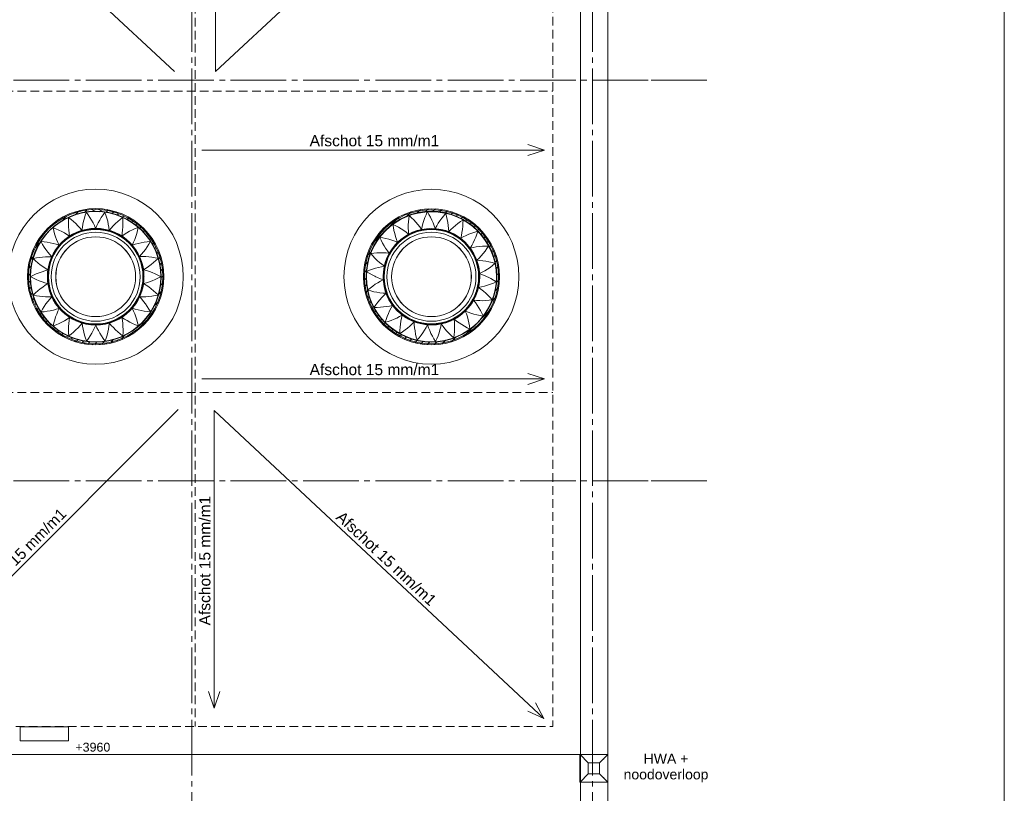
# Model space of a CAD drawing. Header units: millimetres. Extents: x 10 to 584, y 10 to 831.
# Tile 60 of 61: x 407 to 584, y 563 to 702. Entities that reach past the tile are written whole.
import ezdxf
from ezdxf.xclip import XClip

# ---------------------------------------------------------------- set-up
doc = ezdxf.new("R2010")
doc.units = ezdxf.units.MM
doc.header["$MEASUREMENT"] = 0
doc.header["$XCLIPFRAME"] = 0
for name, pattern in [('B0204', [13, 10, -1, 1, -1]), ('B0701', [2.3412, 1.56, -0.7812]), ('Wipeout_Contour', [1000, 0, -1000])]:
    doc.linetypes.add(name, pattern=pattern)
for name, color, linetype in [('21 Buitenwanden', 7, 'Continuous'), ('21 Buitenwanden Afdek-arcering', 7, 'Continuous'), ('21 Buitenwanden Doorsnede-arcering', 7, 'Continuous'), ('21 Buitenwanden Laagscheidingslijnen', 7, 'Continuous'), ('27 Daken', 7, 'Continuous'), ('47 Dakafwerking', 7, 'Continuous'), ('A Stramien', 7, 'Continuous'), ('New_Tekst_dim 1_ 50_100', 7, 'Continuous'), ('Tekst_dim 1_ 50_100', 7, 'Continuous')]:
    doc.layers.add(name, color=color, linetype=linetype)
doc.styles.add('GENERATED_STYLE_1', font='txt')
pattern_1 = [(45, (78, 259.1879), (-0.6363961, 0.6363961), [])]

# ---------------------------------------------------------------- blocks, each defined once
blk = doc.blocks.new('*X294')
at = {"layer": '21 Buitenwanden Doorsnede-arcering', "color": 7, "linetype": 'Continuous', "lineweight": 0}
for p, q in [((419.06, 667.4), (418.88, 666.9)), ((419.1, 667.41), (419.41, 666.98)), ((419.41, 666.98), (419.72, 666.51)), ((415.85, 665.93), (415.84, 665.36)), ((415.84, 665.36), (415.86, 664.8)), ((415.88, 666.45), (415.85, 665.93)), ((415.92, 666.47), (416.33, 666.15)), ((416.33, 666.15), (416.77, 665.79)), ((416.77, 665.79), (417.18, 665.41)), ((417.18, 665.41), (417.57, 665.02)), ((418.46, 665.28), (418.36, 664.74)), ((418.57, 665.82), (418.46, 665.28)), ((418.72, 666.36), (418.57, 665.82)), ((418.88, 666.9), (418.72, 666.36)), ((419.72, 666.51), (420.01, 666.03)), ((420.01, 666.03), (420.28, 665.54)), ((420.28, 665.54), (420.52, 665.05)), ((413.09, 664.67), (413.21, 664.14)), ((413.11, 664.68), (413.61, 664.49)), ((413.21, 664.14), (413.36, 663.59)), ((413.36, 663.59), (413.54, 663.06)), ((413.61, 664.49), (414.13, 664.26)), ((414.13, 664.26), (414.64, 664.01)), ((414.64, 664.01), (415.12, 663.75)), ((415.12, 663.75), (415.59, 663.47)), ((415.59, 663.47), (416.05, 663.16)), ((415.86, 664.8), (415.9, 664.25)), ((415.9, 664.25), (415.96, 663.7)), ((415.96, 663.7), (416.05, 663.16)), ((417.13, 663.76), (417.14, 663.75)), ((417.13, 663.76), (417.14, 663.75)), ((417.57, 665.02), (417.94, 664.61)), ((417.94, 664.61), (418.29, 664.19)), ((418.36, 664.74), (418.29, 664.19)), ((419.51, 664.46), (419.5, 664.42)), ((419.51, 664.46), (419.53, 664.42)), ((420.52, 665.05), (420.74, 664.55)), ((420.75, 664.58), (420.74, 664.55)), ((410.93, 662.13), (411.19, 661.68)), ((410.96, 662.17), (411.47, 662.13)), ((411.19, 661.68), (411.49, 661.2)), ((411.47, 662.13), (412.04, 662.06)), ((412.04, 662.06), (412.59, 661.96)), ((412.59, 661.96), (413.13, 661.84)), ((413.13, 661.84), (413.66, 661.7)), ((413.54, 663.06), (413.73, 662.54)), ((413.66, 661.7), (414.18, 661.54)), ((413.73, 662.54), (413.95, 662.03)), ((413.95, 662.03), (414.18, 661.54)), ((415.06, 662.42), (415.1, 662.4)), ((415.06, 662.42), (415.07, 662.37)), ((411.49, 661.2), (411.8, 660.74)), ((411.8, 660.74), (412.14, 660.29)), ((412.14, 660.29), (412.49, 659.87)), ((412.49, 659.87), (412.85, 659.46)), ((413.44, 660.55), (413.48, 660.54)), ((413.44, 660.55), (413.46, 660.52)), ((409.53, 659.14), (409.94, 658.75)), ((409.54, 659.15), (410.09, 659.26)), ((409.94, 658.75), (410.36, 658.37)), ((410.09, 659.26), (410.64, 659.35)), ((410.36, 658.37), (410.79, 658.02)), ((410.64, 659.35), (411.2, 659.41)), ((411.2, 659.41), (411.75, 659.45)), ((411.75, 659.45), (412.3, 659.47)), ((412.3, 659.47), (412.85, 659.46)), ((412.42, 658.3), (412.44, 658.3)), ((412.42, 658.3), (412.44, 658.28)), ((409.56, 656.12), (410.07, 656.36)), ((410.07, 656.36), (410.59, 656.58)), ((410.59, 656.58), (411.11, 656.77)), ((410.79, 658.02), (411.24, 657.69)), ((411.11, 656.77), (411.63, 656.94)), ((411.24, 657.69), (411.69, 657.38)), ((411.63, 656.94), (412.16, 657.09)), ((411.69, 657.38), (412.16, 657.09)), ((409.11, 655.88), (409.56, 656.12)), ((409.11, 655.82), (409.56, 655.58)), ((409.56, 655.58), (410.07, 655.34)), ((410.07, 655.34), (410.59, 655.12)), ((410.59, 655.12), (411.11, 654.93)), ((411.11, 654.93), (411.63, 654.76)), ((411.63, 654.76), (412.16, 654.62)), ((411.7, 654.33), (412.16, 654.62)), ((412.07, 655.85), (412.12, 655.87)), ((412.07, 655.85), (412.12, 655.84)), ((409.54, 652.56), (409.95, 652.95)), ((409.95, 652.95), (410.37, 653.33)), ((410.37, 653.33), (410.8, 653.69)), ((410.8, 653.69), (411.24, 654.02)), ((411.24, 654.02), (411.7, 654.33)), ((412.42, 653.41), (412.44, 653.42)), ((412.42, 653.41), (412.45, 653.41)), ((409.55, 652.55), (410.1, 652.44)), ((410.1, 652.44), (410.65, 652.35)), ((410.65, 652.35), (411.21, 652.29)), ((411.21, 652.29), (411.76, 652.25)), ((411.76, 652.25), (412.31, 652.24)), ((411.82, 650.97), (412.15, 651.41)), ((412.15, 651.41), (412.5, 651.84)), ((412.31, 652.24), (412.86, 652.25)), ((412.5, 651.84), (412.86, 652.25)), ((413.45, 651.16), (413.48, 651.19)), ((413.45, 651.16), (413.49, 651.17)), ((410.95, 649.58), (411.2, 650.03)), ((410.98, 649.53), (411.49, 649.58)), ((411.2, 650.03), (411.5, 650.51)), ((411.49, 649.58), (412.05, 649.65)), ((411.5, 650.51), (411.82, 650.97)), ((412.05, 649.65), (412.6, 649.75)), ((412.6, 649.75), (413.15, 649.87)), ((413.15, 649.87), (413.68, 650.01)), ((413.68, 650.01), (414.2, 650.17)), ((413.75, 649.17), (413.96, 649.68)), ((413.96, 649.68), (414.2, 650.17)), ((415.08, 649.29), (415.09, 649.34)), ((415.08, 649.29), (415.12, 649.32)), ((413.11, 647.04), (413.24, 647.57)), ((413.24, 647.57), (413.39, 648.12)), ((413.39, 648.12), (413.56, 648.65)), ((413.56, 648.65), (413.75, 649.17)), ((414.16, 647.45), (414.66, 647.7)), ((414.66, 647.7), (415.14, 647.97)), ((415.14, 647.97), (415.62, 648.25)), ((415.62, 648.25), (416.07, 648.55)), ((415.88, 646.92), (415.92, 647.47)), ((415.92, 647.47), (415.98, 648.02)), ((415.98, 648.02), (416.07, 648.55)), ((417.16, 647.96), (417.16, 647.97)), ((417.16, 647.96), (417.16, 647.97)), ((417.97, 647.11), (418.32, 647.53)), ((418.39, 646.99), (418.32, 647.53)), ((413.13, 647.03), (413.64, 647.22)), ((413.64, 647.22), (414.16, 647.45)), ((415.87, 646.36), (415.88, 646.92)), ((415.88, 645.79), (415.87, 646.36)), ((415.91, 645.27), (415.88, 645.79)), ((416.36, 645.57), (416.79, 645.93)), ((416.79, 645.93), (417.21, 646.31)), ((417.21, 646.31), (417.6, 646.71)), ((417.6, 646.71), (417.97, 647.11)), ((418.48, 646.45), (418.39, 646.99)), ((418.6, 645.91), (418.48, 646.45)), ((418.74, 645.36), (418.6, 645.91)), ((419.53, 647.27), (419.52, 647.31)), ((419.53, 647.27), (419.55, 647.31)), ((419.75, 645.22), (420.04, 645.7)), ((420.04, 645.7), (420.31, 646.19)), ((420.31, 646.19), (420.55, 646.68)), ((420.55, 646.68), (420.75, 647.15)), ((415.95, 645.25), (416.36, 645.57)), ((418.91, 644.82), (418.74, 645.36)), ((419.09, 644.32), (418.91, 644.82)), ((419.13, 644.32), (419.44, 644.75)), ((419.44, 644.75), (419.75, 645.22))]:
    blk.add_line(p, q, dxfattribs=at)
blk = doc.blocks.new('*X295')
at = {"layer": '21 Buitenwanden Doorsnede-arcering', "color": 7, "linetype": 'Continuous', "lineweight": 0}
for p, q in [((422.07, 666.98), (421.75, 666.51)), ((422.38, 667.41), (422.07, 666.98)), ((422.41, 667.41), (422.59, 666.91)), ((421.2, 665.54), (420.96, 665.05)), ((421.47, 666.03), (421.2, 665.54)), ((421.75, 666.51), (421.47, 666.03)), ((422.59, 666.91), (422.76, 666.37)), ((422.76, 666.37), (422.91, 665.83)), ((422.91, 665.83), (423.02, 665.28)), ((423.02, 665.28), (423.12, 664.74)), ((424.3, 665.42), (423.91, 665.02)), ((424.71, 665.8), (424.3, 665.42)), ((425.15, 666.16), (424.71, 665.8)), ((425.56, 666.48), (425.15, 666.16)), ((425.6, 666.46), (425.63, 665.94)), ((425.64, 665.38), (425.62, 664.82)), ((425.63, 665.94), (425.64, 665.38)), ((420.96, 665.05), (420.75, 664.58)), ((421.98, 664.46), (421.95, 664.42)), ((421.98, 664.46), (421.99, 664.42)), ((423.12, 664.74), (423.19, 664.2)), ((423.54, 664.62), (423.19, 664.2)), ((423.91, 665.02), (423.54, 664.62)), ((424.35, 663.77), (424.34, 663.76)), ((424.35, 663.77), (424.35, 663.76)), ((425.52, 663.72), (425.44, 663.18)), ((425.89, 663.48), (425.44, 663.18)), ((425.59, 664.26), (425.52, 663.72)), ((425.62, 664.82), (425.59, 664.26)), ((426.36, 663.76), (425.89, 663.48)), ((426.85, 664.03), (426.36, 663.76)), ((427.35, 664.28), (426.85, 664.03)), ((427.87, 664.51), (427.35, 664.28)), ((428.37, 664.7), (427.87, 664.51)), ((428.12, 663.61), (427.95, 663.08)), ((428.27, 664.16), (428.12, 663.61)), ((428.39, 664.69), (428.27, 664.16)), ((426.43, 662.44), (426.39, 662.41)), ((426.43, 662.44), (426.41, 662.39)), ((427.54, 662.05), (427.31, 661.56)), ((427.83, 661.72), (427.31, 661.56)), ((427.76, 662.56), (427.54, 662.05)), ((427.95, 663.08), (427.76, 662.56)), ((428.36, 661.86), (427.83, 661.72)), ((428.9, 661.98), (428.36, 661.86)), ((429.45, 662.08), (428.9, 661.98)), ((430.01, 662.15), (429.45, 662.08)), ((430.3, 661.7), (430, 661.22)), ((430.53, 662.2), (430.01, 662.15)), ((430.56, 662.15), (430.3, 661.7)), ((428.05, 660.57), (428.02, 660.56)), ((428.05, 660.57), (428.03, 660.54)), ((429.01, 659.89), (428.65, 659.48)), ((429.36, 660.32), (429.01, 659.89)), ((429.69, 660.76), (429.36, 660.32)), ((430, 661.22), (429.69, 660.76)), ((429.19, 659.49), (428.65, 659.48)), ((429.08, 658.32), (429.06, 658.33)), ((429.08, 658.32), (429.06, 658.31)), ((429.74, 659.48), (429.19, 659.49)), ((430.3, 659.44), (429.74, 659.48)), ((430.85, 659.38), (430.3, 659.44)), ((431.14, 658.4), (430.71, 658.05)), ((431.41, 659.29), (430.85, 659.38)), ((431.56, 658.78), (431.14, 658.4)), ((431.96, 659.18), (431.41, 659.29)), ((431.96, 659.17), (431.56, 658.78)), ((429.81, 657.4), (429.35, 657.11)), ((429.87, 656.97), (429.35, 657.11)), ((430.26, 657.71), (429.81, 657.4)), ((430.4, 656.8), (429.87, 656.97)), ((430.71, 658.05), (430.26, 657.71)), ((430.92, 656.61), (430.4, 656.8)), ((431.43, 656.39), (430.92, 656.61)), ((431.94, 656.15), (431.43, 656.39)), ((429.88, 654.79), (429.35, 654.64)), ((429.81, 654.35), (429.35, 654.64)), ((429.44, 655.88), (429.39, 655.9)), ((429.44, 655.88), (429.39, 655.86)), ((430.4, 654.96), (429.88, 654.79)), ((430.92, 655.15), (430.4, 654.96)), ((431.43, 655.37), (430.92, 655.15)), ((431.94, 655.61), (431.43, 655.37)), ((432.4, 655.91), (431.94, 656.15)), ((432.4, 655.86), (431.94, 655.61)), ((429.09, 653.43), (429.06, 653.43)), ((429.09, 653.43), (429.07, 653.45)), ((430.27, 654.05), (429.81, 654.35)), ((430.71, 653.71), (430.27, 654.05)), ((431.15, 653.36), (430.71, 653.71)), ((431.57, 652.98), (431.15, 653.36)), ((431.97, 652.59), (431.57, 652.98)), ((428.06, 651.18), (428.03, 651.19)), ((428.06, 651.18), (428.04, 651.21)), ((429.2, 652.26), (428.66, 652.27)), ((429.02, 651.86), (428.66, 652.27)), ((429.37, 651.44), (429.02, 651.86)), ((429.75, 652.28), (429.2, 652.26)), ((429.7, 650.99), (429.37, 651.44)), ((430.31, 652.32), (429.75, 652.28)), ((430.86, 652.38), (430.31, 652.32)), ((431.42, 652.47), (430.86, 652.38)), ((431.97, 652.58), (431.42, 652.47)), ((426.45, 649.31), (426.41, 649.33)), ((426.45, 649.31), (426.43, 649.36)), ((427.84, 650.03), (427.32, 650.19)), ((427.56, 649.7), (427.32, 650.19)), ((427.77, 649.19), (427.56, 649.7)), ((428.38, 649.89), (427.84, 650.03)), ((428.92, 649.77), (428.38, 649.89)), ((429.47, 649.68), (428.92, 649.77)), ((430.03, 649.6), (429.47, 649.68)), ((430.02, 650.53), (429.7, 650.99)), ((430.32, 650.05), (430.02, 650.53)), ((430.55, 649.56), (430.03, 649.6)), ((430.57, 649.6), (430.32, 650.05)), ((423.14, 647), (423.21, 647.54)), ((423.56, 647.12), (423.21, 647.54)), ((424.37, 647.97), (424.36, 647.98)), ((424.37, 647.97), (424.37, 647.98)), ((425.91, 648.27), (425.46, 648.57)), ((425.54, 648.03), (425.46, 648.57)), ((425.61, 647.48), (425.54, 648.03)), ((425.65, 646.93), (425.61, 647.48)), ((426.38, 647.98), (425.91, 648.27)), ((426.87, 647.72), (426.38, 647.98)), ((427.37, 647.47), (426.87, 647.72)), ((427.89, 647.24), (427.37, 647.47)), ((427.97, 648.67), (427.77, 649.19)), ((428.14, 648.14), (427.97, 648.67)), ((428.29, 647.59), (428.14, 648.14)), ((428.42, 647.06), (428.29, 647.59)), ((420.75, 647.15), (420.77, 647.18)), ((420.98, 646.68), (420.77, 647.18)), ((421.23, 646.19), (420.98, 646.68)), ((421.49, 645.7), (421.23, 646.19)), ((421.78, 645.22), (421.49, 645.7)), ((422, 647.27), (421.98, 647.31)), ((422, 647.27), (422.01, 647.31)), ((422.79, 645.37), (422.93, 645.91)), ((422.93, 645.91), (423.05, 646.45)), ((423.05, 646.45), (423.14, 647)), ((423.93, 646.72), (423.56, 647.12)), ((424.33, 646.32), (423.93, 646.72)), ((424.74, 645.95), (424.33, 646.32)), ((425.17, 645.58), (424.74, 645.95)), ((425.63, 645.28), (425.66, 645.8)), ((425.67, 646.37), (425.65, 646.93)), ((425.66, 645.8), (425.67, 646.37)), ((428.4, 647.05), (427.89, 647.24)), ((422.1, 644.75), (421.78, 645.22)), ((422.41, 644.32), (422.1, 644.75)), ((422.45, 644.33), (422.62, 644.83)), ((422.62, 644.83), (422.79, 645.37)), ((425.59, 645.26), (425.17, 645.58))]:
    blk.add_line(p, q, dxfattribs=at)
blk = doc.blocks.new('*X338')
at = {"layer": '21 Buitenwanden Doorsnede-arcering', "color": 7, "linetype": 'Continuous', "lineweight": 0}
for p, q in [((470.99, 654.5), (471.46, 654.79)), ((471.07, 655.87), (471.4, 655.71)), ((471.4, 655.71), (471.91, 655.5)), ((471.46, 654.79), (471.93, 655.07)), ((471.91, 655.5), (472.42, 655.32)), ((471.93, 655.07), (472.42, 655.32)), ((489.72, 655.18), (489.67, 655.16)), ((489.72, 655.18), (489.68, 655.2)), ((491.25, 655.78), (491.08, 655.87)), ((491.75, 655.53), (491.25, 655.78)), ((492.2, 654.71), (491.67, 654.51)), ((492.24, 655.24), (491.75, 655.53)), ((492.67, 654.92), (492.2, 654.71)), ((492.68, 654.97), (492.24, 655.24)), ((469.66, 653.49), (470.08, 653.84)), ((469.66, 653.47), (470.19, 653.32)), ((470.08, 653.84), (470.53, 654.18)), ((470.19, 653.32), (470.74, 653.18)), ((470.53, 654.18), (470.99, 654.5)), ((470.74, 653.18), (471.29, 653.08)), ((471.29, 653.08), (471.83, 652.99)), ((471.83, 652.99), (472.38, 652.93)), ((472.38, 652.93), (472.92, 652.9)), ((472.53, 652.52), (472.92, 652.9)), ((472.59, 654.09), (472.59, 654.09)), ((472.59, 654.09), (472.59, 654.09)), ((489.18, 652.77), (489.15, 652.8)), ((490.07, 654.06), (489.53, 653.95)), ((489.97, 653.63), (489.53, 653.95)), ((490.4, 653.29), (489.97, 653.63)), ((490.6, 654.18), (490.07, 654.06)), ((490.82, 652.92), (490.4, 653.29)), ((491.14, 654.34), (490.6, 654.18)), ((491.22, 652.53), (490.82, 652.92)), ((491.67, 654.51), (491.14, 654.34)), ((471.09, 650.82), (471.43, 651.28)), ((471.43, 651.28), (471.78, 651.71)), ((471.78, 651.71), (472.15, 652.13)), ((472.15, 652.13), (472.53, 652.52)), ((473.43, 651.77), (473.46, 651.8)), ((473.43, 651.77), (473.48, 651.78)), ((489.2, 651.6), (488.65, 651.65)), ((488.98, 651.22), (488.65, 651.65)), ((489.3, 650.76), (488.98, 651.22)), ((489.18, 652.77), (489.14, 652.77)), ((489.74, 651.57), (489.2, 651.6)), ((490.3, 651.56), (489.74, 651.57)), ((490.86, 651.58), (490.3, 651.56)), ((491.42, 651.63), (490.86, 651.58)), ((491.61, 652.12), (491.22, 652.53)), ((491.98, 651.69), (491.42, 651.63)), ((491.98, 651.7), (491.61, 652.12)), ((470.8, 650.39), (471.09, 650.82)), ((470.83, 650.35), (471.35, 650.35)), ((471.35, 650.35), (471.91, 650.38)), ((471.91, 650.38), (472.47, 650.43)), ((472.47, 650.43), (473.02, 650.51)), ((473.02, 650.51), (473.56, 650.6)), ((473.11, 648.74), (473.33, 649.26)), ((473.33, 649.26), (473.56, 649.76)), ((473.56, 650.6), (474.09, 650.72)), ((473.56, 649.76), (473.82, 650.25)), ((473.82, 650.25), (474.09, 650.72)), ((474.89, 649.78), (474.91, 649.82)), ((474.89, 649.78), (474.93, 649.8)), ((487.66, 649.48), (487.16, 649.68)), ((487.35, 649.18), (487.16, 649.68)), ((488.18, 649.3), (487.66, 649.48)), ((487.98, 650.61), (487.96, 650.62)), ((487.98, 650.61), (487.97, 650.63)), ((488.71, 649.14), (488.18, 649.3)), ((489.59, 650.29), (489.3, 650.76)), ((489.87, 649.81), (489.59, 650.29)), ((490.13, 649.31), (489.87, 649.81)), ((490.35, 648.84), (490.13, 649.31)), ((472.76, 647.7), (472.92, 648.21)), ((472.78, 647.68), (473.29, 647.83)), ((472.92, 648.21), (473.11, 648.74)), ((473.29, 647.83), (473.83, 648.02)), ((473.83, 648.02), (474.35, 648.23)), ((474.35, 648.23), (474.85, 648.45)), ((474.85, 648.45), (475.35, 648.7)), ((475.35, 648.7), (475.82, 648.96)), ((475.5, 647.35), (475.59, 647.9)), ((475.59, 647.9), (475.69, 648.44)), ((475.69, 648.44), (475.82, 648.96)), ((476.86, 648.29), (476.86, 648.3)), ((476.86, 648.29), (476.87, 648.3)), ((477.6, 647.38), (477.98, 647.76)), ((478, 647.22), (477.98, 647.76)), ((484.04, 647.72), (484.02, 647.74)), ((484.04, 647.72), (484.04, 647.74)), ((485.6, 647.88), (485.17, 648.22)), ((485.21, 647.68), (485.17, 648.22)), ((485.23, 647.13), (485.21, 647.68)), ((486.04, 647.56), (485.6, 647.88)), ((486.51, 647.26), (486.04, 647.56)), ((486.22, 648.88), (486.17, 648.91)), ((486.22, 648.88), (486.2, 648.93)), ((487.53, 648.65), (487.35, 649.18)), ((487.68, 648.12), (487.53, 648.65)), ((487.81, 647.58), (487.68, 648.12)), ((487.92, 647.02), (487.81, 647.58)), ((489.26, 649), (488.71, 649.14)), ((489.81, 648.88), (489.26, 649)), ((490.32, 648.8), (489.81, 648.88)), ((475.39, 645.7), (475.41, 646.23)), ((475.41, 646.23), (475.44, 646.79)), ((475.43, 645.68), (475.87, 645.97)), ((475.44, 646.79), (475.5, 647.35)), ((475.87, 645.97), (476.33, 646.3)), ((476.33, 646.3), (476.77, 646.64)), ((476.77, 646.64), (477.19, 647)), ((477.19, 647), (477.6, 647.38)), ((478.05, 646.67), (478, 647.22)), ((478.13, 646.12), (478.05, 646.67)), ((478.23, 645.57), (478.13, 646.12)), ((479.16, 647.41), (479.16, 647.46)), ((479.16, 647.41), (479.19, 647.45)), ((479.22, 645.35), (479.55, 645.8)), ((479.55, 645.8), (479.85, 646.27)), ((479.85, 646.27), (480.13, 646.74)), ((480.13, 646.74), (480.39, 647.22)), ((480.56, 646.71), (480.39, 647.22)), ((480.77, 646.19), (480.56, 646.71)), ((480.99, 645.69), (480.77, 646.19)), ((481.62, 647.21), (481.61, 647.24)), ((481.62, 647.21), (481.63, 647.24)), ((482.26, 645.25), (482.44, 645.78)), ((482.44, 645.78), (482.6, 646.31)), ((482.6, 646.31), (482.74, 646.84)), ((482.74, 646.84), (482.85, 647.38)), ((483.17, 646.93), (482.85, 647.38)), ((483.5, 646.5), (483.17, 646.93)), ((483.86, 646.08), (483.5, 646.5)), ((484.24, 645.67), (483.86, 646.08)), ((485.15, 645.45), (485.2, 646.01)), ((485.2, 646.01), (485.23, 646.57)), ((485.23, 646.57), (485.23, 647.13)), ((486.99, 646.97), (486.51, 647.26)), ((487.49, 646.71), (486.99, 646.97)), ((487.99, 646.46), (487.49, 646.71)), ((488, 646.47), (487.92, 647.02)), ((478.35, 645.02), (478.23, 645.57)), ((478.49, 644.51), (478.35, 645.02)), ((478.53, 644.51), (478.87, 644.9)), ((478.87, 644.9), (479.22, 645.35)), ((481.24, 645.19), (480.99, 645.69)), ((481.52, 644.69), (481.24, 645.19)), ((481.8, 644.23), (481.52, 644.69)), ((481.83, 644.23), (482.05, 644.73)), ((482.05, 644.73), (482.26, 645.25)), ((484.65, 645.27), (484.24, 645.67)), ((485.03, 644.92), (484.65, 645.27)), ((485.08, 644.94), (485.15, 645.45))]:
    blk.add_line(p, q, dxfattribs=at)
blk = doc.blocks.new('*X339')
at = {"layer": '21 Buitenwanden Doorsnede-arcering', "color": 7, "linetype": 'Continuous', "lineweight": 0}
for p, q in [((480.1, 667.01), (479.89, 666.48)), ((480.32, 667.5), (480.1, 667.01)), ((480.35, 667.5), (480.63, 667.04)), ((480.63, 667.04), (480.91, 666.54)), ((483.62, 667.23), (483.28, 666.83)), ((483.66, 667.22), (483.8, 666.71)), ((474.15, 665.26), (474.23, 664.71)), ((474.16, 665.27), (474.66, 665.03)), ((476.95, 665.72), (476.92, 665.16)), ((476.92, 665.16), (476.92, 664.6)), ((477, 666.28), (476.95, 665.72)), ((477.07, 666.79), (477, 666.28)), ((477.12, 666.81), (477.5, 666.46)), ((477.5, 666.46), (477.9, 666.06)), ((477.9, 666.06), (478.29, 665.65)), ((478.29, 665.65), (478.64, 665.23)), ((478.64, 665.23), (478.98, 664.8)), ((479.55, 665.42), (479.41, 664.89)), ((479.71, 665.95), (479.55, 665.42)), ((479.89, 666.48), (479.71, 665.95)), ((480.91, 666.54), (481.16, 666.04)), ((481.16, 666.04), (481.38, 665.54)), ((481.38, 665.54), (481.58, 665.03)), ((482.3, 665.46), (482.02, 664.99)), ((482.6, 665.93), (482.3, 665.46)), ((482.93, 666.38), (482.6, 665.93)), ((483.28, 666.83), (482.93, 666.38)), ((483.8, 666.71), (483.92, 666.16)), ((483.92, 666.16), (484.02, 665.61)), ((484.02, 665.61), (484.09, 665.06)), ((485.82, 665.43), (485.38, 665.09)), ((486.28, 665.76), (485.82, 665.43)), ((486.72, 666.05), (486.28, 665.76)), ((486.74, 665.5), (486.71, 664.94)), ((486.75, 666.03), (486.74, 665.5)), ((474.23, 664.71), (474.34, 664.16)), ((474.34, 664.16), (474.47, 663.61)), ((474.47, 663.61), (474.62, 663.08)), ((474.66, 665.03), (475.16, 664.76)), ((475.16, 664.76), (475.64, 664.47)), ((475.64, 664.47), (476.1, 664.17)), ((476.1, 664.17), (476.55, 663.85)), ((476.55, 663.85), (476.98, 663.51)), ((476.92, 664.6), (476.94, 664.05)), ((476.94, 664.05), (476.98, 663.51)), ((478.11, 664.02), (478.13, 663.99)), ((478.11, 664.02), (478.11, 663.99)), ((478.98, 664.8), (479.3, 664.35)), ((479.41, 664.89), (479.3, 664.35)), ((480.52, 664.52), (480.54, 664.49)), ((480.52, 664.52), (480.52, 664.49)), ((481.58, 665.03), (481.76, 664.51)), ((482.02, 664.99), (481.76, 664.51)), ((482.99, 664.32), (482.96, 664.28)), ((482.99, 664.32), (482.99, 664.28)), ((484.09, 665.06), (484.14, 664.51)), ((484.14, 664.51), (484.17, 663.97)), ((484.55, 664.36), (484.17, 663.97)), ((484.95, 664.73), (484.55, 664.36)), ((485.38, 665.09), (484.95, 664.73)), ((485.29, 663.44), (485.28, 663.43)), ((485.29, 663.44), (485.29, 663.43)), ((486.56, 663.84), (486.46, 663.3)), ((486.65, 664.38), (486.56, 663.84)), ((486.71, 664.94), (486.65, 664.38)), ((487.8, 663.5), (487.29, 663.28)), ((488.32, 663.71), (487.8, 663.5)), ((488.86, 663.9), (488.32, 663.71)), ((489.37, 664.05), (488.86, 663.9)), ((489.23, 663.52), (489.03, 662.99)), ((489.39, 664.03), (489.23, 663.52)), ((471.8, 662.89), (472.02, 662.42)), ((471.83, 662.93), (472.34, 662.85)), ((472.02, 662.42), (472.28, 661.92)), ((472.28, 661.92), (472.56, 661.44)), ((472.34, 662.85), (472.89, 662.73)), ((472.89, 662.73), (473.44, 662.59)), ((473.44, 662.59), (473.97, 662.43)), ((473.97, 662.43), (474.49, 662.25)), ((474.49, 662.25), (474.99, 662.05)), ((474.62, 663.08), (474.8, 662.56)), ((474.8, 662.56), (474.99, 662.05)), ((475.93, 662.85), (475.98, 662.82)), ((475.93, 662.85), (475.95, 662.8)), ((486.46, 663.3), (486.33, 662.77)), ((486.8, 663.03), (486.33, 662.77)), ((487.29, 663.28), (486.8, 663.03)), ((487.26, 661.95), (487.22, 661.93)), ((487.26, 661.95), (487.24, 661.91)), ((488.59, 661.97), (488.33, 661.48)), ((488.82, 662.47), (488.59, 661.97)), ((489.03, 662.99), (488.82, 662.47)), ((470.16, 660.03), (470.54, 659.61)), ((470.17, 660.04), (470.73, 660.1)), ((470.73, 660.1), (471.29, 660.15)), ((471.29, 660.15), (471.85, 660.17)), ((471.85, 660.17), (472.4, 660.16)), ((472.4, 660.16), (472.95, 660.13)), ((472.56, 661.44), (472.85, 660.97)), ((472.85, 660.97), (473.17, 660.52)), ((472.95, 660.13), (473.5, 660.08)), ((473.17, 660.52), (473.5, 660.08)), ((474.17, 661.12), (474.19, 661.11)), ((474.17, 661.12), (474.18, 661.1)), ((488.33, 661.48), (488.06, 661.01)), ((488.59, 661.13), (488.06, 661.01)), ((489.13, 661.22), (488.59, 661.13)), ((488.72, 659.96), (488.67, 659.95)), ((488.72, 659.96), (488.69, 659.93)), ((489.68, 661.3), (489.13, 661.22)), ((490.24, 661.35), (489.68, 661.3)), ((490.37, 660.02), (490, 659.6)), ((490.8, 661.38), (490.24, 661.35)), ((490.72, 660.46), (490.37, 660.02)), ((491.05, 660.91), (490.72, 660.46)), ((491.32, 661.38), (490.8, 661.38)), ((491.34, 661.34), (491.05, 660.91)), ((470.54, 659.61), (470.93, 659.2)), ((470.93, 659.2), (471.33, 658.81)), ((471.33, 658.81), (471.75, 658.44)), ((471.75, 658.44), (472.18, 658.1)), ((472.18, 658.1), (472.62, 657.78)), ((472.97, 658.96), (473.01, 658.96)), ((472.97, 658.96), (473, 658.93)), ((489.62, 659.21), (489.22, 658.83)), ((489.77, 658.8), (489.22, 658.83)), ((490, 659.6), (489.62, 659.21)), ((490.31, 658.74), (489.77, 658.8)), ((490.86, 658.65), (490.31, 658.74)), ((491.41, 658.55), (490.86, 658.65)), ((491.96, 658.41), (491.41, 658.55)), ((492.49, 658.26), (491.96, 658.41)), ((492.49, 658.24), (492.07, 657.89)), ((469.47, 656.76), (469.91, 656.49)), ((469.48, 656.81), (469.95, 657.02)), ((469.91, 656.49), (470.4, 656.21)), ((469.95, 657.02), (470.48, 657.22)), ((470.48, 657.22), (471.01, 657.39)), ((471.01, 657.39), (471.55, 657.55)), ((471.55, 657.55), (472.08, 657.67)), ((472.08, 657.67), (472.62, 657.78)), ((472.43, 656.55), (472.48, 656.57)), ((472.43, 656.55), (472.47, 656.53)), ((489.56, 657.64), (489.56, 657.64)), ((489.56, 657.64), (489.56, 657.64)), ((490.21, 656.66), (489.73, 656.42)), ((490.24, 656.23), (489.73, 656.42)), ((490.69, 656.94), (490.21, 656.66)), ((491.16, 657.23), (490.69, 656.94)), ((491.62, 657.55), (491.16, 657.23)), ((492.07, 657.89), (491.62, 657.55)), ((470.4, 656.21), (470.9, 655.95)), ((470.9, 655.95), (471.07, 655.87)), ((490.75, 656.02), (490.24, 656.23)), ((491.08, 655.87), (490.75, 656.02))]:
    blk.add_line(p, q, dxfattribs=at)
blk = doc.blocks.new('Drawing_2_2', base_point=(78, 259.19))
at = {"layer": '21 Buitenwanden Doorsnede-arcering', "linetype": 'Continuous', "lineweight": 0, "true_color": 0x000000}
h = blk.add_hatch(dxfattribs=at)
h.set_pattern_fill('310_Naaldhout__01__0002', color=18, style=0, pattern_type=2)
h.set_pattern_definition([(135, (78, 259.1879), (0.6363961, 0.6363961), [])])
h.paths.add_polyline_path([(420.75, 668.09, 1), (420.75, 643.64), (420.75, 643.82, -1), (420.75, 667.91)])
h = blk.add_hatch(dxfattribs=at)
h.set_pattern_fill('310_Naaldhout__01__0002', color=18, style=0, pattern_type=2)
h.set_pattern_definition(pattern_1)
h.paths.add_polyline_path([(420.75, 667.91, 1), (420.75, 643.82), (420.75, 644.1, -1), (420.75, 667.63)])
h = blk.add_hatch(dxfattribs=at)
h.set_pattern_fill('310_Naaldhout__01__0002', color=18, style=0, pattern_type=2)
h.set_pattern_definition(pattern_1)
h.paths.add_polyline_path([(420.75, 667.63, 1), (420.75, 644.1), (420.75, 644.17, -1), (420.75, 667.56)])
h = blk.add_hatch(dxfattribs=at)
h.set_pattern_fill('310_Naaldhout__01__0002', color=18, style=0, pattern_type=2)
h.set_pattern_definition([(315, (78, 259.1879), (0.6363961, 0.6363961), [])])
h.paths.add_polyline_path([(420.75, 643.64, 1), (420.75, 668.09), (420.75, 667.91, -1), (420.75, 643.82)])
h = blk.add_hatch(dxfattribs=at)
h.set_pattern_fill('310_Naaldhout__01__0002', color=18, style=0, pattern_type=2)
h.set_pattern_definition(pattern_1)
h.paths.add_polyline_path([(420.75, 643.82, 1), (420.75, 667.91), (420.75, 667.63, -1), (420.75, 644.1)])
h = blk.add_hatch(dxfattribs=at)
h.set_pattern_fill('310_Naaldhout__01__0002', color=18, style=0, pattern_type=2)
h.set_pattern_definition(pattern_1)
h.paths.add_polyline_path([(420.75, 644.1, 1), (420.75, 667.63), (420.75, 667.56, -1), (420.75, 644.17)])
h = blk.add_hatch(dxfattribs=at)
h.set_pattern_fill('310_Naaldhout__01__0002', color=18, style=0, pattern_type=2)
h.set_pattern_definition(pattern_1)
h.paths.add_polyline_path([(493.29, 655.87, 1), (468.86, 655.87), (469.04, 655.87, -1), (493.11, 655.87)])
h = blk.add_hatch(dxfattribs=at)
h.set_pattern_fill('310_Naaldhout__01__0002', color=18, style=0, pattern_type=2)
h.set_pattern_definition(pattern_1)
h.paths.add_polyline_path([(493.11, 655.87, 1), (469.04, 655.87), (469.32, 655.87, -1), (492.83, 655.87)])
h = blk.add_hatch(dxfattribs=at)
h.set_pattern_fill('310_Naaldhout__01__0002', color=18, style=0, pattern_type=2)
h.set_pattern_definition(pattern_1)
h.paths.add_polyline_path([(492.83, 655.87, 1), (469.32, 655.87), (469.39, 655.87, -1), (492.76, 655.87)])
h = blk.add_hatch(dxfattribs=at)
h.set_pattern_fill('310_Naaldhout__01__0002', color=18, style=0, pattern_type=2)
h.set_pattern_definition(pattern_1)
h.paths.add_polyline_path([(420.75, 664.55, 1), (420.75, 647.18), (420.75, 647.25, -1), (420.75, 664.48)])
h = blk.add_hatch(dxfattribs=at)
h.set_pattern_fill('930_Lijnen_vert_200_0002', color=18, style=0, pattern_type=2)
h.set_pattern_definition([(180, (78, 259.1879), (0, 2), [])])
h.paths.add_polyline_path([(420.75, 664.48, 1), (420.75, 647.25), (420.75, 647.38, -1), (420.75, 664.35)])
h = blk.add_hatch(dxfattribs=at)
h.set_pattern_fill('310_Naaldhout__01__0002', color=18, style=0, pattern_type=2)
h.set_pattern_definition(pattern_1)
h.paths.add_polyline_path([(420.75, 647.18, 1), (420.75, 664.55), (420.75, 664.48, -1), (420.75, 647.25)])
h = blk.add_hatch(dxfattribs=at)
h.set_pattern_fill('930_Lijnen_vert_200_0002', color=18, style=0, pattern_type=2)
h.set_pattern_definition([(1e-14, (78, 259.1879), (0, 2), [])])
h.paths.add_polyline_path([(420.75, 647.25, 1), (420.75, 664.48), (420.75, 664.35, -1), (420.75, 647.38)])
h = blk.add_hatch(dxfattribs=at)
h.set_pattern_fill('310_Naaldhout__01__0002', color=18, style=0, pattern_type=2)
h.set_pattern_definition(pattern_1)
h.paths.add_polyline_path([(489.75, 655.87, 1), (472.4, 655.87), (472.47, 655.87, -1), (489.68, 655.87)])
h = blk.add_hatch(dxfattribs=at)
h.set_pattern_fill('930_Lijnen_vert_200_0002', color=18, style=0, pattern_type=2)
h.set_pattern_definition([(90, (78, 259.1879), (-2, 0), [])])
h.paths.add_polyline_path([(489.68, 655.87, 1), (472.47, 655.87), (472.6, 655.87, -1), (489.55, 655.87)])
h = blk.add_hatch(dxfattribs=at)
h.set_pattern_fill('310_Naaldhout__01__0002', color=18, style=0, pattern_type=2)
h.set_pattern_definition([(225, (78, 259.1879), (-0.6363961, 0.6363961), [])])
h.paths.add_polyline_path([(468.86, 655.87, 1), (493.29, 655.87), (493.11, 655.87, -1), (469.04, 655.87)])
h = blk.add_hatch(dxfattribs=at)
h.set_pattern_fill('310_Naaldhout__01__0002', color=18, style=0, pattern_type=2)
h.set_pattern_definition(pattern_1)
h.paths.add_polyline_path([(469.04, 655.87, 1), (493.11, 655.87), (492.83, 655.87, -1), (469.32, 655.87)])
h = blk.add_hatch(dxfattribs=at)
h.set_pattern_fill('310_Naaldhout__01__0002', color=18, style=0, pattern_type=2)
h.set_pattern_definition(pattern_1)
h.paths.add_polyline_path([(469.32, 655.87, 1), (492.83, 655.87), (492.76, 655.87, -1), (469.39, 655.87)])
h = blk.add_hatch(dxfattribs=at)
h.set_pattern_fill('310_Naaldhout__01__0002', color=18, style=0, pattern_type=2)
h.set_pattern_definition(pattern_1)
h.paths.add_polyline_path([(472.4, 655.87, 1), (489.75, 655.87), (489.68, 655.87, -1), (472.47, 655.87)])
h = blk.add_hatch(dxfattribs=at)
h.set_pattern_fill('930_Lijnen_vert_200_0002', color=18, style=0, pattern_type=2)
h.set_pattern_definition([(270, (78, 259.1879), (2, 0), [])])
h.paths.add_polyline_path([(472.47, 655.87, 1), (489.68, 655.87), (489.55, 655.87, -1), (472.6, 655.87)])
at = {"layer": '21 Buitenwanden', "color": 9, "linetype": 'Continuous', "lineweight": 0, "flags": 128}
for points in [[(405.03, 655.87, -1), (436.48, 655.87, -1)], [(465.36, 655.87, -1), (496.79, 655.87, -1)], [(409.03, 655.87, 1), (432.48, 655.87, 1)], [(469.36, 655.87, 1), (492.79, 655.87, 1)]]:
    blk.add_lwpolyline(points, format="xyb", close=True, dxfattribs=at)
at = {"layer": '21 Buitenwanden', "color": 9, "linetype": 'Continuous', "lineweight": 0}
for centre, radius, start, end in [((420.75, 655.87), 12.23, 90, 270), ((420.75, 655.87), 12.23, 270, 90), ((481.07, 655.87), 12.22, 0, 180), ((420.75, 655.87), 8.49, 90, 270), ((420.75, 655.87), 8.49, 270, 90), ((481.07, 655.87), 8.48, 0, 180), ((481.07, 655.87), 12.22, 180, 0), ((481.07, 655.87), 8.48, 180, 0)]:
    blk.add_arc(centre, radius, start, end, dxfattribs=at)
at = {"layer": '21 Buitenwanden', "color": 2, "linetype": 'Continuous', "lineweight": 0}
for centre, radius, start, end in [((420.75, 655.87), 7.17, 90, 270), ((420.75, 655.87), 7.17, 270, 90), ((481.07, 655.87), 7.16, 0, 180), ((481.07, 655.87), 7.16, 180, 0)]:
    blk.add_arc(centre, radius, start, end, dxfattribs=at)
at = {"layer": '21 Buitenwanden Laagscheidingslijnen', "color": 9, "linetype": 'Continuous', "lineweight": 0}
for centre, radius, start, end in [((420.75, 655.87), 12.05, 90, 270), ((420.75, 655.87), 11.77, 90, 270), ((420.75, 655.87), 11.7, 90, 270), ((420.75, 655.87), 12.05, 270, 90), ((420.75, 655.87), 11.77, 270, 90), ((420.75, 655.87), 11.7, 270, 90), ((481.07, 655.87), 12.04, 0, 180), ((481.07, 655.87), 11.75, 0, 180), ((481.07, 655.87), 11.68, 0, 180), ((420.75, 655.87), 8.68, 90, 270), ((420.75, 655.87), 8.61, 90, 270), ((420.75, 655.87), 8.68, 270, 90), ((420.75, 655.87), 8.61, 270, 90), ((481.07, 655.87), 8.67, 0, 180), ((481.07, 655.87), 8.6, 0, 180), ((481.07, 655.87), 12.04, 180, 0), ((481.07, 655.87), 11.75, 180, 0), ((481.07, 655.87), 11.68, 180, 0), ((481.07, 655.87), 8.67, 180, 0), ((481.07, 655.87), 8.6, 180, 0)]:
    blk.add_arc(centre, radius, start, end, dxfattribs=at)
at = {"layer": '27 Daken', "color": 1, "linetype": 'Continuous', "lineweight": 0}
blk.add_line((435.59, 632.03), (380.54, 576.99), dxfattribs=at)
at = {"layer": '27 Daken', "color": 1, "linetype": 'Continuous', "lineweight": 0, "flags": 128}
for points in [[(366, 570.05), (510, 570.05), (510, 757.19), (370, 757.19), (370, 654.44), (366, 654.44)], [(368, 654.44), (368, 570.05), (507.86, 570.05), (507.86, 754.19), (373.24, 754.19), (373.24, 654.44)]]:
    blk.add_lwpolyline(points, close=True, dxfattribs=at)
at = {"layer": '27 Daken', "color": 253, "linetype": 'B0701', "lineweight": 0, "true_color": 0x99a3a6, "flags": 128}
blk.add_lwpolyline([(378.6, 749.19), (502.86, 749.19), (502.86, 575.05), (378.6, 575.05)], close=True, dxfattribs=at)
for points in [[(438.6, 749.19), (438.6, 575.05)], [(378.6, 689.19), (502.86, 689.19)], [(378.6, 635.05), (502.86, 635.05)]]:
    blk.add_lwpolyline(points, dxfattribs=at)
at = {"layer": '27 Daken', "color": 1, "linetype": 'Continuous', "lineweight": 0, "flags": 128}
for points in [[(420.75, 647.87, 1), (420.75, 663.87, 1)], [(481.08, 647.87, 1), (481.08, 663.87, 1)], [(420.75, 648.7, 1), (420.75, 663.03, 1)], [(481.08, 663.03, 1), (481.08, 648.7, 1)]]:
    blk.add_lwpolyline(points, format="xyb", close=True, dxfattribs=at)
at = {"layer": '47 Dakafwerking', "color": 1, "linetype": 'Continuous', "lineweight": 0}
for p, q in [((442.29, 692.72), (442.29, 746.22)), ((434.91, 692.72), (379.32, 744.54)), ((442.29, 692.72), (497.88, 744.54)), ((501.39, 678.62), (498.39, 679.62)), ((439.84, 678.62), (501.39, 678.62)), ((501.39, 678.62), (498.39, 677.62)), ((439.84, 637.51), (501.39, 637.51)), ((501.39, 637.51), (498.39, 638.51)), ((501.39, 637.51), (498.39, 636.51)), ((442.04, 631.83), (501.29, 576.52)), ((442.04, 631.83), (442.04, 578.34)), ((442.04, 578.34), (441.04, 581.34)), ((442.04, 578.34), (443.04, 581.34)), ((501.29, 576.52), (499.78, 579.3)), ((501.29, 576.52), (498.41, 577.83))]:
    blk.add_line(p, q, dxfattribs=at)
at = {"layer": 'A Stramien', "color": 9, "linetype": 'B0204', "lineweight": 0}
for p, q in [((438, 784.27), (438, 233.2)), ((520.56, 691.19), (530.56, 691.19)), ((520.56, 619.19), (530.56, 619.19))]:
    blk.add_line(p, q, dxfattribs=at)
at = {"layer": 'New_Tekst_dim 1_ 50_100', "color": 9, "linetype": 'Continuous', "lineweight": 0}
for p, q in [((415.89, 575.03), (407.17, 575.03)), ((407.17, 575.03), (407.17, 572.51)), ((415.89, 572.51), (415.89, 575.03)), ((407.17, 572.51), (415.89, 572.51))]:
    blk.add_line(p, q, dxfattribs=at)
at = {"layer": '21 Buitenwanden', "color": 4, "linetype": 'Continuous', "lineweight": 0}
for name in ['*X294', '*X295', '*X339', '*X338']:
    blk.add_blockref(name, (0, 0), dxfattribs=at)
at = {"layer": '27 Daken', "color": 2, "linetype": 'Continuous', "lineweight": 0, "insert": (415.68, 613.05), "char_height": 2, "attachment_point": 9, "rotation": 45, "style": 'GENERATED_STYLE_1'}
blk.add_mtext('\\A1;{\\pqr;\\fArial|b0|i0|c0|p38;Afschot 15 mm/m1}', dxfattribs=at)
at = {"layer": '47 Dakafwerking', "color": 2, "linetype": 'Continuous', "lineweight": 0, "char_height": 2, "attachment_point": 7, "style": 'GENERATED_STYLE_1'}
for insert in [(459.19, 679.28), (459.19, 638.16)]:
    blk.add_mtext('\\A1;{\\pql;\\fArial|b0|i0|c0|p38;Afschot 15 mm/m1}', dxfattribs=dict(at, insert=insert))
at = {"layer": '47 Dakafwerking', "color": 2, "linetype": 'Continuous', "lineweight": 0, "char_height": 2, "style": 'GENERATED_STYLE_1'}
for s, insert, attachment_point, rotation in [('\\A1;{\\pqr;\\fArial|b0|i0|c0|p38;Afschot 15 mm/m1}', (441.39, 616.51), 9, 90), ('\\A1;{\\pql;\\fArial|b0|i0|c0|p38;Afschot 15 mm/m1}', (463.76, 612.45), 7, 316.9635)]:
    blk.add_mtext(s, dxfattribs=dict(at, insert=insert, attachment_point=attachment_point, rotation=rotation))
at = {"layer": '47 Dakafwerking', "color": 2, "linetype": 'Continuous', "lineweight": 0, "insert": (523.22, 565.02), "char_height": 1.8, "width": 20.9502, "attachment_point": 8, "line_spacing_factor": 0.940166, "style": 'GENERATED_STYLE_1'}
blk.add_mtext('\\A1;{\\pqc;\\fArial|b0|i0|c0|p38;HWA\\fArial|b0|i0|c0|p38; + noodoverloop}', dxfattribs=at)
at = {"layer": 'Tekst_dim 1_ 50_100', "color": 2, "linetype": 'Continuous', "lineweight": 0, "insert": (420.24, 572.15), "char_height": 1.6, "attachment_point": 2, "style": 'GENERATED_STYLE_1'}
blk.add_mtext('\\A1;{\\pqc;\\pt13.75;\\fArial|b0|i0|c0|p38;+\\fArial|b0|i0|c0|p38;39\\fArial|b0|i0|c0|p38;60}', dxfattribs=at)
at = {"color": 254, "linetype": 'Wipeout_Contour', "lineweight": 0, "ltscale": 3336.411923}
blk.add_wipeout([(512.56, 759.75), (512.56, 549.82), (512.74, 549.82), (512.74, 759.75)], dxfattribs=at).dxf.layer = '21 Buitenwanden Afdek-arcering'
at = {"color": 254, "linetype": 'Wipeout_Contour', "lineweight": 0, "ltscale": 3334.565203}
blk.add_wipeout([(512, 759.19), (512, 549.82), (512.56, 549.82), (512.56, 759.19)], dxfattribs=at).dxf.layer = '21 Buitenwanden Afdek-arcering'
at = {"color": 254, "linetype": 'Wipeout_Contour', "lineweight": 0, "ltscale": 3328.075059}
blk.add_wipeout([(510, 757.19), (510, 549.82), (512, 549.82), (512, 757.19)], dxfattribs=at).dxf.layer = '21 Buitenwanden Afdek-arcering'
at = {"layer": '21 Buitenwanden', "color": 2, "linetype": 'Continuous', "lineweight": 0, "flags": 128}
blk.add_lwpolyline([(512.74, 549.82), (512.74, 759.75)], dxfattribs=at)
at = {"layer": '47 Dakafwerking', "color": 1, "linetype": 'Continuous', "lineweight": 0, "flags": 128}
blk.add_lwpolyline([(512.74, 570.05), (511.24, 568.55), (511.24, 566.55), (512.74, 565.05)], dxfattribs=at)
at = {"color": 254, "linetype": 'Wipeout_Contour', "lineweight": 0, "ltscale": 3319.397562}
blk.add_wipeout([(507.86, 755.05), (507.86, 549.82), (510, 549.82), (510, 755.05)], dxfattribs=at).dxf.layer = '21 Buitenwanden Afdek-arcering'
at = {"layer": '21 Buitenwanden', "color": 2, "linetype": 'Continuous', "lineweight": 0, "flags": 128}
blk.add_lwpolyline([(507.86, 755.05), (507.86, 549.82)], dxfattribs=at)
at = {"layer": '47 Dakafwerking', "color": 1, "linetype": 'Continuous', "lineweight": 0, "flags": 128}
for points in [[(507.74, 570.05), (512.74, 570.05), (512.74, 565.05), (507.74, 565.05)], [(509.24, 568.55), (511.24, 568.55), (511.24, 566.55), (509.24, 566.55)]]:
    blk.add_lwpolyline(points, close=True, dxfattribs=at)
blk.add_lwpolyline([(507.74, 570.05), (509.24, 568.55), (509.24, 566.55), (507.74, 565.05)], dxfattribs=at)
at = {"layer": 'A Stramien', "color": 9, "linetype": 'B0204', "lineweight": 0}
for p, q in [((510, 784.27), (510, 233.2)), ((68, 691.19), (520.56, 691.19)), ((68, 619.19), (520.56, 619.19))]:
    blk.add_line(p, q, dxfattribs=at)

msp = doc.modelspace()

# ---------------------------------------------------------------- linework, layer by layer
at = {"color": 1, "linetype": 'Continuous', "lineweight": 0, "flags": 128}
msp.add_lwpolyline([(10, 10), (584, 10), (584, 831), (10, 831)], close=True, dxfattribs=at)

# ---------------------------------------------------------------- next in the draw order: block references
at = {"color": 4, "linetype": 'Continuous', "lineweight": 0}
ref = msp.add_blockref('Drawing_2_2', (78, 259.19), dxfattribs=at)
XClip(ref).set_block_clipping_path([(30, 141.736842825), (586.5626696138, 807.8168177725)])

doc.saveas('drawing.dxf')
